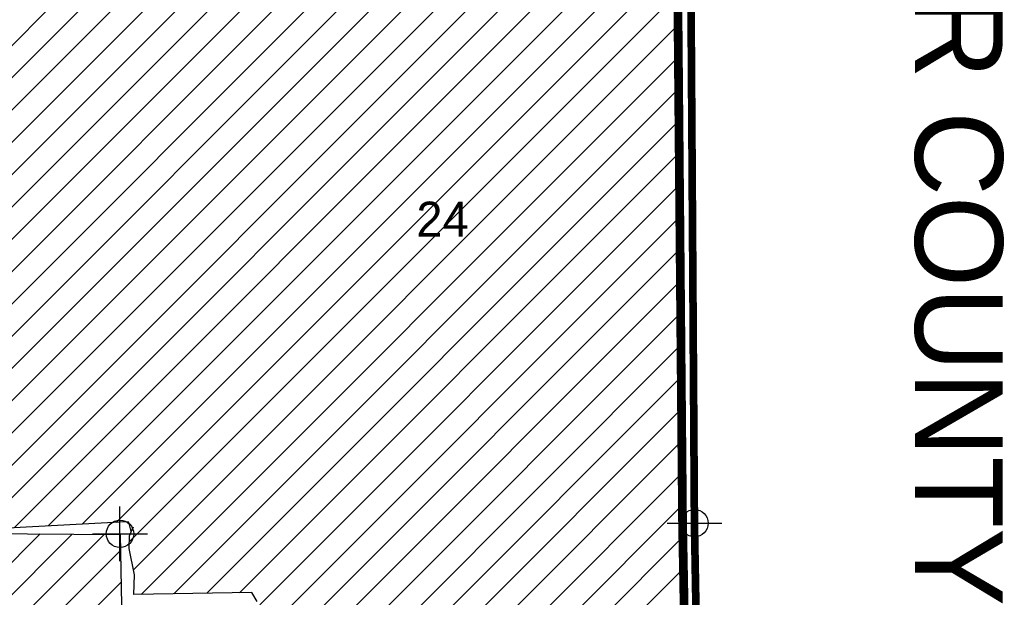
# Model space of a CAD drawing. Extents: x 192051 to 352051, y 710978 to 817615.
# Tile 38 of 85: x 278177 to 287165, y 737202 to 742473. Entities that reach past the tile are written whole.
import ezdxf
from ezdxf.enums import TextEntityAlignment as Align

# ---------------------------------------------------------------- set-up
doc = ezdxf.new("R2010")
doc.units = 0
doc.header["$LTSCALE"] = 800
doc.header["$PDMODE"] = 34
doc.header["$PDSIZE"] = 250
doc.linetypes.add('PHANTOM', pattern=[0])
doc.layers.get('0').update_dxf_attribs({"linetype": 'CONTINUOUS'})
for name, color, linetype in [('COUNTY', 15, 'PHANTOM'), ('SEC', 2, 'CONTINUOUS'), ('TEXT', 7, 'CONTINUOUS'), ('WETDBA', 11, 'CONTINUOUS'), ('WETFILL', 12, 'CONTINUOUS'), ('WSHEDS', 3, 'CONTINUOUS')]:
    doc.layers.add(name, color=color, linetype=linetype)

# ---------------------------------------------------------------- blocks, each defined once
blk = doc.blocks.new('*X')
at = {"color": 0}
for p, q in [((266556.8, 730688.4), (280878.1, 745009.8)), ((265725.4, 729562.3), (281051.2, 744888.2)), ((266024.7, 729566.9), (281209.5, 744751.7)), ((266324, 729571.6), (281364.4, 744612)), ((266624.5, 729577.4), (281519.4, 744472.3)), ((266924.9, 729583.1), (281674.4, 744332.6)), ((267225.4, 729588.9), (281841.7, 744205.2)), ((267525.8, 729594.7), (282030.5, 744099.4)), ((274050.7, 735824.9), (282219.4, 743993.5)), ((274456, 735935.4), (282408.2, 743887.6)), ((273918.9, 735103.6), (282597, 743781.8)), ((274521.7, 735411.7), (282785.9, 743675.9)), ((274833.6, 735429), (282974.7, 743570.1)), ((277502.9, 737803.6), (283170.3, 743471)), ((277814, 737820), (283367, 743373)), ((278125.1, 737836.4), (283563.8, 743275.1)), ((278436.2, 737852.8), (283756.9, 743173.5)), ((278747.2, 737869.2), (283935.2, 743057.1)), ((279058.3, 737885.6), (284113.5, 742940.7)), ((279178.9, 737711.5), (284184.5, 742717.1)), ((279216, 737453.9), (284187.1, 742425)), ((279285.7, 737228.9), (284189.7, 742133)), ((279585.3, 737233.8), (284192.4, 741840.9)), ((279884.8, 737238.7), (284195, 741548.9)), ((280184.4, 737243.6), (284197.7, 741256.8)), ((280368.4, 737132.8), (284200.3, 740964.8)), ((280479.3, 736949.1), (284202.9, 740672.7)), ((279250.7, 735425.8), (284205.6, 740380.7)), ((279256.9, 735137.3), (284208.2, 740088.6)), ((279263.1, 734848.8), (284210.9, 739796.6)), ((279269.2, 734560.3), (284213.5, 739504.5)), ((279275.4, 734271.7), (284216.1, 739212.5)), ((279281.6, 733983.2), (284218.8, 738920.4)), ((279287.7, 733694.7), (284221.4, 738628.4)), ((279293.9, 733406.2), (284224, 738336.3)), ((279300.1, 733117.7), (284226.7, 738044.3)), ((274268.8, 733390.8), (278656.4, 737778.4)), ((274285.3, 733112.5), (278948.9, 737776.2)), ((277814.2, 737230.8), (278363.9, 737780.6)), ((279306.3, 732829.2), (284230.7, 737753.6)), ((274121.2, 732653.8), (279096.7, 737629.3)), ((279312.4, 732540.6), (284236.1, 737464.3)), ((274252.4, 732490.3), (279102.1, 737340))]:
    blk.add_line(p, q, dxfattribs=at)

msp = doc.modelspace()

# ---------------------------------------------------------------- linework, layer by layer
at = {"layer": 'COUNTY', "color": 0, "const_width": 70}
msp.add_lwpolyline([(284041.6, 759049.7), (284105.1, 753743.9), (284169.1, 749516.2), (284185.1, 748458.1), (284304.7, 742770.1), (284322.5, 740043.2), (284336.6, 737878.2), (284432.6, 732466.7), (284447.1, 731773.9)], dxfattribs=at)
at = {"layer": 'SEC', "color": 0}
for p in [(284336.6, 737878.2), (279092.6, 737781.3)]:
    msp.add_point(p, dxfattribs=at)
at = {"layer": 'WETDBA', "color": 0}
for points in [[(280343.5, 737162.8), (280297.2, 737245.4), (279219.1, 737227.8), (279225.6, 737407.3), (279176.5, 737646.1), (279180.8, 737763.7), (279212.1, 737843.2), (279193.3, 737802), (279173.8, 737886.7), (279147.7, 737890.3), (277494.9, 737803.2)], [(277821.1, 737784.7), (279094, 737775.1), (279129.8, 735841.2), (277906.7, 735829.3)]]:
    msp.add_lwpolyline(points, dxfattribs=at)
at = {"layer": 'WSHEDS', "color": 0, "const_width": 80}
msp.add_lwpolyline([(277754.5, 749047.6), (277758.3, 748981.6), (277916.5, 747952.9), (279222.2, 746172.4), (281081.8, 744866.7), (281773.3, 744243.6), (283001.8, 743554.9), (283721.6, 743196.5), (284182.9, 742895.4), (284228, 737895.7), (284328.7, 732486.8), (284449.7, 727180.6)], dxfattribs=at)

# ---------------------------------------------------------------- block references
at = {"layer": 'WETFILL', "color": 0}
msp.add_blockref('*X', (0, 0), dxfattribs=at)
msp.add_blockref('*X', (0, 0), dxfattribs=at)
msp.add_blockref('*X', (0, 0), dxfattribs=at)
msp.add_blockref('*X', (0, 0), dxfattribs=at)
msp.add_blockref('*X', (0, 0), dxfattribs=at)
msp.add_blockref('*X', (0, 0), dxfattribs=at)
msp.add_blockref('*X', (0, 0), dxfattribs=at)
msp.add_blockref('*X', (0, 0), dxfattribs=at)
msp.add_blockref('*X', (0, 0), dxfattribs=at)
msp.add_blockref('*X', (0, 0), dxfattribs=at)
msp.add_blockref('*X', (0, 0), dxfattribs=at)
msp.add_blockref('*X', (0, 0), dxfattribs=at)
msp.add_blockref('*X', (0, 0), dxfattribs=at)
msp.add_blockref('*X', (0, 0), dxfattribs=at)
msp.add_blockref('*X', (0, 0), dxfattribs=at)
msp.add_blockref('*X', (0, 0), dxfattribs=at)
msp.add_blockref('*X', (0, 0), dxfattribs=at)
msp.add_blockref('*X', (0, 0), dxfattribs=at)
msp.add_blockref('*X', (0, 0), dxfattribs=at)
msp.add_blockref('*X', (0, 0), dxfattribs=at)
msp.add_blockref('*X', (0, 0), dxfattribs=at)
msp.add_blockref('*X', (0, 0), dxfattribs=at)
msp.add_blockref('*X', (0, 0), dxfattribs=at)
msp.add_blockref('*X', (0, 0), dxfattribs=at)
msp.add_blockref('*X', (0, 0), dxfattribs=at)
msp.add_blockref('*X', (0, 0), dxfattribs=at)
msp.add_blockref('*X', (0, 0), dxfattribs=at)
msp.add_blockref('*X', (0, 0), dxfattribs=at)
msp.add_blockref('*X', (0, 0), dxfattribs=at)
msp.add_blockref('*X', (0, 0), dxfattribs=at)
msp.add_blockref('*X', (0, 0), dxfattribs=at)
msp.add_blockref('*X', (0, 0), dxfattribs=at)
msp.add_blockref('*X', (0, 0), dxfattribs=at)
msp.add_blockref('*X', (0, 0), dxfattribs=at)
msp.add_blockref('*X', (0, 0), dxfattribs=at)
msp.add_blockref('*X', (0, 0), dxfattribs=at)
msp.add_blockref('*X', (0, 0), dxfattribs=at)
msp.add_blockref('*X', (0, 0), dxfattribs=at)
msp.add_blockref('*X', (0, 0), dxfattribs=at)
msp.add_blockref('*X', (0, 0), dxfattribs=at)
msp.add_blockref('*X', (0, 0), dxfattribs=at)
msp.add_blockref('*X', (0, 0), dxfattribs=at)
msp.add_blockref('*X', (0, 0), dxfattribs=at)
msp.add_blockref('*X', (0, 0), dxfattribs=at)
msp.add_blockref('*X', (0, 0), dxfattribs=at)
msp.add_blockref('*X', (0, 0), dxfattribs=at)
msp.add_blockref('*X', (0, 0), dxfattribs=at)
msp.add_blockref('*X', (0, 0), dxfattribs=at)
msp.add_blockref('*X', (0, 0), dxfattribs=at)
msp.add_blockref('*X', (0, 0), dxfattribs=at)
msp.add_blockref('*X', (0, 0), dxfattribs=at)
msp.add_blockref('*X', (0, 0), dxfattribs=at)
msp.add_blockref('*X', (0, 0), dxfattribs=at)
msp.add_blockref('*X', (0, 0), dxfattribs=at)
msp.add_blockref('*X', (0, 0), dxfattribs=at)
msp.add_blockref('*X', (0, 0), dxfattribs=at)
msp.add_blockref('*X', (0, 0), dxfattribs=at)
msp.add_blockref('*X', (0, 0), dxfattribs=at)
msp.add_blockref('*X', (0, 0), dxfattribs=at)
msp.add_blockref('*X', (0, 0), dxfattribs=at)
msp.add_blockref('*X', (0, 0), dxfattribs=at)
msp.add_blockref('*X', (0, 0), dxfattribs=at)
msp.add_blockref('*X', (0, 0), dxfattribs=at)
msp.add_blockref('*X', (0, 0), dxfattribs=at)
msp.add_blockref('*X', (0, 0), dxfattribs=at)
msp.add_blockref('*X', (0, 0), dxfattribs=at)
msp.add_blockref('*X', (0, 0), dxfattribs=at)
msp.add_blockref('*X', (0, 0), dxfattribs=at)
msp.add_blockref('*X', (0, 0), dxfattribs=at)
msp.add_blockref('*X', (0, 0), dxfattribs=at)
msp.add_blockref('*X', (0, 0), dxfattribs=at)
msp.add_blockref('*X', (0, 0), dxfattribs=at)
msp.add_blockref('*X', (0, 0), dxfattribs=at)
msp.add_blockref('*X', (0, 0), dxfattribs=at)
msp.add_blockref('*X', (0, 0), dxfattribs=at)
msp.add_blockref('*X', (0, 0), dxfattribs=at)
msp.add_blockref('*X', (0, 0), dxfattribs=at)
msp.add_blockref('*X', (0, 0), dxfattribs=at)
msp.add_blockref('*X', (0, 0), dxfattribs=at)
msp.add_blockref('*X', (0, 0), dxfattribs=at)
msp.add_blockref('*X', (0, 0), dxfattribs=at)
msp.add_blockref('*X', (0, 0), dxfattribs=at)
msp.add_blockref('*X', (0, 0), dxfattribs=at)
msp.add_blockref('*X', (0, 0), dxfattribs=at)
msp.add_blockref('*X', (0, 0), dxfattribs=at)
msp.add_blockref('*X', (0, 0), dxfattribs=at)
msp.add_blockref('*X', (0, 0), dxfattribs=at)
msp.add_blockref('*X', (0, 0), dxfattribs=at)
msp.add_blockref('*X', (0, 0), dxfattribs=at)
msp.add_blockref('*X', (0, 0), dxfattribs=at)
msp.add_blockref('*X', (0, 0), dxfattribs=at)
msp.add_blockref('*X', (0, 0), dxfattribs=at)
msp.add_blockref('*X', (0, 0), dxfattribs=at)
msp.add_blockref('*X', (0, 0), dxfattribs=at)
msp.add_blockref('*X', (0, 0), dxfattribs=at)
msp.add_blockref('*X', (0, 0), dxfattribs=at)
msp.add_blockref('*X', (0, 0), dxfattribs=at)
msp.add_blockref('*X', (0, 0), dxfattribs=at)
msp.add_blockref('*X', (0, 0), dxfattribs=at)
msp.add_blockref('*X', (0, 0), dxfattribs=at)

# ---------------------------------------------------------------- texts
at = {"layer": 'TEXT', "color": 0}
msp.add_text('COLLIER COUNTY', height=800, rotation=270, dxfattribs=at).set_placement((286351.2, 746512.4))
msp.add_text('24', height=320, dxfattribs=at).set_placement((282036.8, 740492.1), align=Align.CENTER)

doc.saveas('drawing.dxf')
